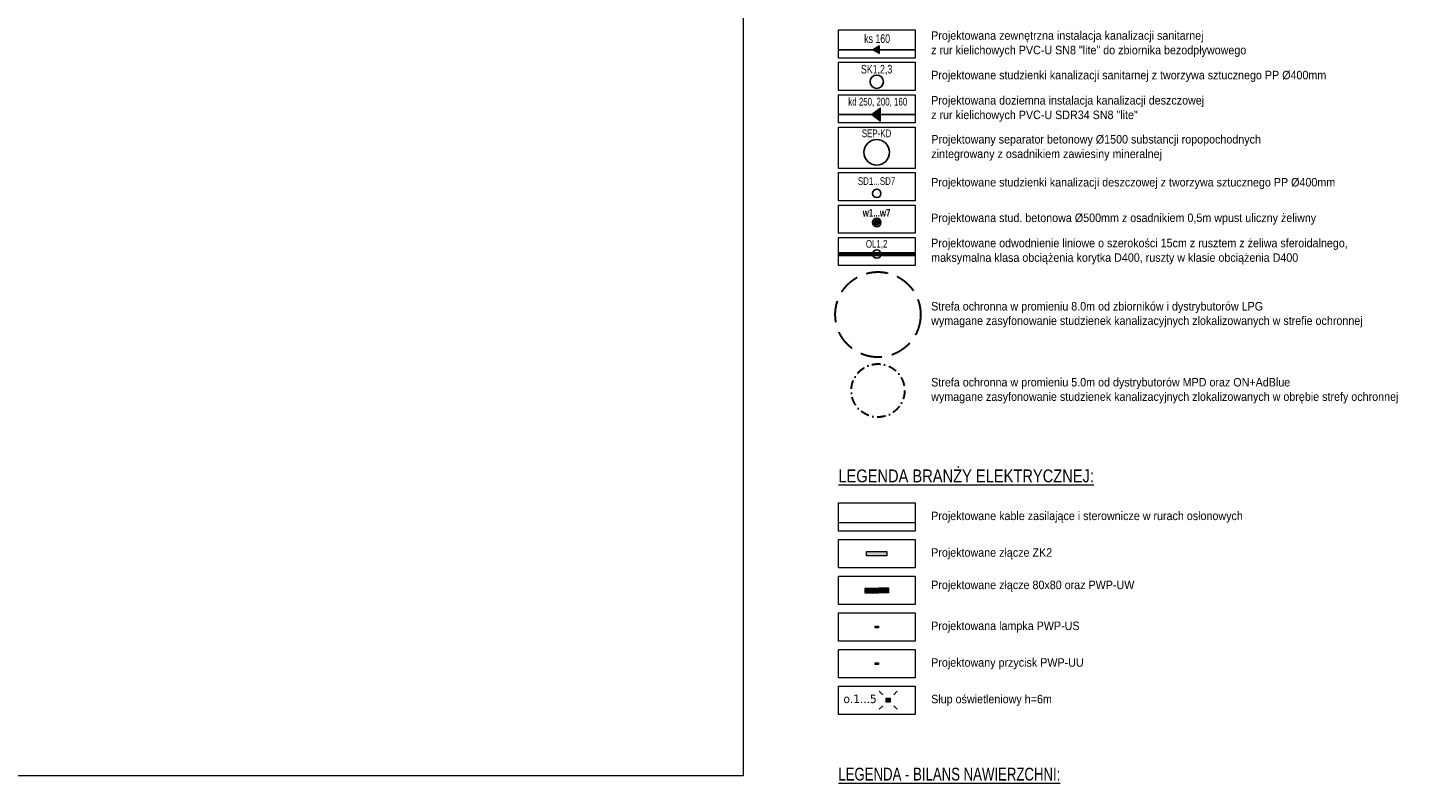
# Model space of a CAD drawing. Header units: millimetres. Extents: x -93597 to 292718, y -849320 to -636506.
# Tile 65 of 68: x 139443 to 220845, y -785466 to -741157. Entities that reach past the tile are written whole.
import ezdxf
from ezdxf.xclip import XClip

# ---------------------------------------------------------------- set-up
doc = ezdxf.new("R2010")
doc.units = ezdxf.units.MM
doc.header["$MEASUREMENT"] = 0
doc.header["$XCLIPFRAME"] = 0
doc.linetypes.add('DASHDOT', pattern=[1000, 500, -250, 0, -250])
doc.linetypes.add('Przerywana kopia-001', pattern=[1850, 1250, -600])
for name, color, linetype, lineweight in [('_e Opis_Nr_pióra__1', 7, 'Continuous', 13), ('_e Słupy ośw_Nr_pióra__1', 7, 'Continuous', 13), ('_e_elektryka_Nr_pióra__1', 7, 'Continuous', 13), ('Mapa Poniatowa - do zatwierdzenia (3)_39_0_Nr_pióra__1', 7, 'Continuous', 13), ('PZT_i_KD_Nr_pióra__1', 7, 'Continuous', 13), ('PZT_i_KD_Nr_pióra__19', 255, 'Continuous', 0), ('PZT_i_KD_Nr_pióra__21', 7, 'Continuous', 25), ('PZT_i_KD_Nr_pióra__7', 7, 'Continuous', 13)]:
    doc.layers.add(name, color=color, linetype=linetype, lineweight=lineweight)
for name, color, linetype, lineweight, true_color in [('_e Opisy_Nr_pióra__219', 7, 'Continuous', 13, 0xd90005), ('_e Słupy ośw wymiary_Nr_pióra__218', 7, 'Continuous', 15, 0xd90005), ('_e Słupy ośw_Nr_pióra__218', 7, 'Continuous', 15, 0xd90005), ('_e_elektryka_Nr_pióra__218', 7, 'Continuous', 15, 0xd90005), ('_e_elektryka_Nr_pióra__219', 7, 'Continuous', 13, 0xd90005), ('PZT_i_KD_Nr_pióra__215', 7, 'Continuous', 30, 0xd90005), ('PZT_i_KD_Nr_pióra__247', 7, 'Continuous', 13, 0x5e8239), ('PZT_i_KD_Nr_pióra__250', 7, 'Continuous', 25, 0x5e8239), ('PZT_i_KD_Nr_pióra__252', 7, 'Continuous', 25, 0x623100), ('PZT_i_KD_Nr_pióra__253', 7, 'Continuous', 13, 0x623100), ('PZT_i_KD_Nr_pióra__254', 7, 'Continuous', 30, 0xf97c00)]:
    doc.layers.add(name, color=color, linetype=linetype, lineweight=lineweight, true_color=true_color)
doc.layers.add('PZT MDCP', color=7, linetype='Continuous')
doc.styles.add('GENERATED_STYLE_11', font='verdana.ttf')
doc.styles.add('GENERATED_STYLE_2', font='ARIALN.TTF')
doc.styles.add('GENERATED_STYLE_3', font='arial.ttf')
doc.styles.add('GENERATED_STYLE_5', font='txt')
picture_1 = doc.add_image_def('image1.tif', size_in_pixel=(3509, 6496))

# ---------------------------------------------------------------- blocks, each defined once
blk = doc.blocks.new('Rysunek_1_39', base_point=(43899, -710766))
at = {"layer": 'Mapa Poniatowa - do zatwierdzenia (3)_39_0_Nr_pióra__1'}
image = blk.add_image(picture_1, insert=(-93597, -636506), size_in_units=(148519, 274990), rotation=-90, dxfattribs=at)
image.set_boundary_path([(-0.5, -0.5), (3508.5, 6495.5)])

msp = doc.modelspace()

# ---------------------------------------------------------------- hatches: boundary and pattern name
at = {"layer": '_e Słupy ośw_Nr_pióra__1', "linetype": 'Continuous'}
msp.add_hatch(color=256, dxfattribs=at).paths.add_polyline_path([(189931.9, -780681.3, 1), (189853.3, -780520.2, 1)])
at = {"layer": '_e_elektryka_Nr_pióra__1', "linetype": 'Continuous'}
h = msp.add_hatch(dxfattribs=at)
h.set_pattern_fill('Dachówka_kopia', color=256, style=0, pattern_type=2)
h.set_pattern_definition([(90, (147962.635, -67363.41), (-50, 0), [])])
h.paths.add_polyline_path([(189118.3, -776355.7), (189311.3, -776355.7), (189311.3, -776245.7), (189118.3, -776245.7)])
msp.add_hatch(color=256, dxfattribs=at).paths.add_polyline_path([(189118.3, -778505.7), (189311.3, -778505.7), (189311.3, -778395.7), (189118.3, -778395.7)])
at = {"layer": '_e_elektryka_Nr_pióra__219', "linetype": 'Continuous'}
for points in [[(188617.1, -772125.8), (189812.5, -772125.8), (189812.5, -771875.6), (188617.1, -771875.6)], [(189314.8, -774050.7), (188514.8, -774050.7), (188514.8, -774300.7), (189314.8, -774300.7)], [(189314.8, -774300.7), (189314.8, -774000.7), (189914.8, -774000.7), (189914.8, -774300.7)]]:
    msp.add_hatch(color=256, dxfattribs=at).paths.add_polyline_path(points)
at = {"layer": 'PZT_i_KD_Nr_pióra__19', "linetype": 'Continuous'}
msp.add_hatch(color=256, dxfattribs=at).paths.add_polyline_path([(189064.8, -752576.7, 1), (189364.8, -752576.7, 1)])
at = {"layer": 'PZT_i_KD_Nr_pióra__247', "linetype": 'Continuous'}
msp.add_hatch(color=256, dxfattribs=at).paths.add_polyline_path([(188928.9, -746250.6), (189428.7, -746625.9), (189429.1, -745875.9)])
at = {"layer": 'PZT_i_KD_Nr_pióra__253', "linetype": 'Continuous'}
msp.add_hatch(color=256, dxfattribs=at).paths.add_polyline_path([(188983.9, -742449.5), (189369.8, -742672.3), (189369.8, -742226.7)])

# ---------------------------------------------------------------- linework, layer by layer
at = {"layer": '_e Słupy ośw wymiary_Nr_pióra__218', "linetype": 'Continuous', "flags": 128}
for points in [[(190012.1, -780481.2), (190012.1, -780720.3), (189773.1, -780720.3), (189773.1, -780481.2)], [(189982.3, -780511.1), (189982.3, -780690.4), (189802.9, -780690.4), (189802.9, -780511.1)]]:
    msp.add_lwpolyline(points, close=True, dxfattribs=at)
for points in [[(189952.4, -780600.7), (189832.8, -780600.7)], [(189892.6, -780541), (189892.6, -780660.5)]]:
    msp.add_lwpolyline(points, dxfattribs=at)
at = {"layer": '_e Słupy ośw wymiary_Nr_pióra__218', "linetype": 'Continuous'}
msp.add_circle((189892.6, -780600.7), 59.8, dxfattribs=at)
at = {"layer": '_e Słupy ośw_Nr_pióra__218', "linetype": 'Continuous', "flags": 128}
for points in [[(189364.2, -780072.4), (189575.5, -780283.6)], [(190421, -780072.4), (190209.7, -780283.6)], [(189575.5, -780917.8), (189364.2, -781129.1)], [(190209.7, -780917.8), (190421, -781129.1)]]:
    msp.add_lwpolyline(points, dxfattribs=at)
at = {"layer": '_e Słupy ośw_Nr_pióra__218', "linetype": 'Continuous'}
msp.add_circle((189892.6, -780600.7), 89.7, dxfattribs=at)
at = {"layer": '_e_elektryka_Nr_pióra__1', "linetype": 'Continuous', "flags": 128}
for points in [[(189314.8, -774050.7), (188514.8, -774050.7), (188514.8, -774300.7), (189314.8, -774300.7)], [(189314.8, -774300.7), (189314.8, -774000.7), (189914.8, -774000.7), (189914.8, -774300.7)]]:
    msp.add_lwpolyline(points, close=True, dxfattribs=at)
at = {"layer": '_e_elektryka_Nr_pióra__218', "linetype": 'Continuous', "flags": 128}
msp.add_lwpolyline([(186964.8, -770167.1), (191464.8, -770167.1)], dxfattribs=at)
for points in [[(189812.5, -772125.8), (188617.1, -772125.8), (188617.1, -771875.6), (189812.5, -771875.6)], [(189118.3, -776245.7), (189311.3, -776245.7), (189311.3, -776355.7), (189118.3, -776355.7)], [(189118.3, -778395.7), (189311.3, -778395.7), (189311.3, -778505.7), (189118.3, -778505.7)]]:
    msp.add_lwpolyline(points, close=True, dxfattribs=at)
at = {"layer": 'PZT_i_KD_Nr_pióra__1', "linetype": 'Continuous', "flags": 128}
for points in [[(191464.8, -742932.1), (186964.8, -742932.1), (186964.8, -741282.1), (191464.8, -741282.1)], [(191464.8, -744832.1), (186964.8, -744832.1), (186964.8, -743182.1), (191464.8, -743182.1)], [(191464.8, -746732.1), (186964.8, -746732.1), (186964.8, -745082.1), (191464.8, -745082.1)], [(191464.8, -749402.7), (186964.8, -749402.7), (186964.8, -746982.1), (191464.8, -746982.1)], [(191464.8, -751302.7), (186964.8, -751302.7), (186964.8, -749652.7), (191464.8, -749652.7)], [(191464.8, -753202.7), (186964.8, -753202.7), (186964.8, -751552.7), (191464.8, -751552.7)], [(191464.8, -755102.7), (186964.8, -755102.7), (186964.8, -753452.7), (191464.8, -753452.7)], [(191464.8, -770675.7), (186964.8, -770675.7), (186964.8, -769025.7), (191464.8, -769025.7)], [(191464.8, -772825.7), (186964.8, -772825.7), (186964.8, -771175.7), (191464.8, -771175.7)], [(191464.8, -774975.7), (186964.8, -774975.7), (186964.8, -773325.7), (191464.8, -773325.7)], [(191464.8, -777125.7), (186964.8, -777125.7), (186964.8, -775475.7), (191464.8, -775475.7)], [(191464.8, -779275.7), (186964.8, -779275.7), (186964.8, -777625.7), (191464.8, -777625.7)], [(191464.8, -781425.7), (186964.8, -781425.7), (186964.8, -779775.7), (191464.8, -779775.7)]]:
    msp.add_lwpolyline(points, close=True, dxfattribs=at)
at = {"layer": 'PZT_i_KD_Nr_pióra__21', "linetype": 'Continuous', "flags": 128}
msp.add_lwpolyline([(189064.8, -752576.7, 1), (189364.8, -752576.7, 1)], format="xyb", close=True, dxfattribs=at)
at = {"layer": 'PZT_i_KD_Nr_pióra__215', "linetype": 'Przerywana kopia-001'}
msp.add_circle((189286.6, -757978.1), 2500, dxfattribs=at)
at = {"layer": 'PZT_i_KD_Nr_pióra__247', "linetype": 'Continuous', "flags": 128}
msp.add_lwpolyline([(188928.9, -746250.6), (189428.7, -746625.9), (189429.1, -745875.9)], close=True, dxfattribs=at)
at = {"layer": 'PZT_i_KD_Nr_pióra__250', "linetype": 'Continuous', "flags": 128}
msp.add_lwpolyline([(186964.8, -746250.6), (191464.8, -746250.6)], dxfattribs=at)
at = {"layer": 'PZT_i_KD_Nr_pióra__250', "linetype": 'Continuous'}
for centre, radius in [((189214.8, -748463.1), 750), ((189214.8, -750871.1), 250), ((189214.8, -752576.7), 250), ((189214.8, -754429.6), 250)]:
    msp.add_circle(centre, radius, dxfattribs=at)
at = {"layer": 'PZT_i_KD_Nr_pióra__252', "linetype": 'Continuous', "flags": 128}
msp.add_lwpolyline([(186964.8, -742449.5), (191464.8, -742449.5)], dxfattribs=at)
at = {"layer": 'PZT_i_KD_Nr_pióra__252', "linetype": 'Continuous'}
msp.add_circle((189214.8, -744321.1), 390.6, dxfattribs=at)
at = {"layer": 'PZT_i_KD_Nr_pióra__253', "linetype": 'Continuous', "flags": 128}
msp.add_lwpolyline([(188983.9, -742449.5), (189369.8, -742672.3), (189369.8, -742226.7)], close=True, dxfattribs=at)
at = {"layer": 'PZT_i_KD_Nr_pióra__254', "linetype": 'DASHDOT'}
msp.add_circle((189286.6, -762433.5), 1560, dxfattribs=at)
at = {"layer": 'PZT_i_KD_Nr_pióra__7', "linetype": 'Continuous'}
for p, q in [((187006.6, -754355.8), (187006.6, -754505.8)), ((187066.6, -754355.8), (187066.6, -754505.8)), ((187126.6, -754355.8), (187126.6, -754505.8)), ((187186.6, -754355.7), (187186.6, -754505.7)), ((187246.6, -754355.7), (187246.6, -754505.7)), ((187306.6, -754355.7), (187306.6, -754505.7)), ((187366.6, -754355.9), (187366.6, -754505.6)), ((187426.6, -754355.6), (187426.6, -754505.6)), ((187486.6, -754355.9), (187486.6, -754505.6)), ((187546.6, -754355.9), (187546.6, -754505.5)), ((187606.6, -754355.9), (187606.6, -754505.5)), ((187666.6, -754359.4), (187666.6, -754505.5)), ((187726.6, -754355.9), (187726.6, -754505.4)), ((187786.6, -754355.9), (187786.6, -754505.4)), ((187846.6, -754358.3), (187846.6, -754505.4)), ((187906.6, -754355.9), (187906.6, -754505.3)), ((187966.6, -754355.9), (187966.6, -754505.3)), ((188026.6, -754355.9), (188026.6, -754505.3)), ((188086.6, -754355.9), (188086.6, -754505.2)), ((188146.6, -754355.9), (188146.6, -754505.2)), ((188206.6, -754355.9), (188206.6, -754505.2)), ((188266.6, -754355.9), (188266.6, -754505.1)), ((188326.6, -754355.9), (188326.6, -754505.1)), ((188386.6, -754355.9), (188386.6, -754505.1)), ((188446.6, -754355.9), (188446.6, -754505)), ((188506.6, -754355.9), (188506.6, -754505)), ((188566.6, -754355.9), (188566.6, -754505)), ((188626.6, -754355.9), (188626.6, -754504.9)), ((188686.6, -754355.9), (188686.6, -754504.9)), ((188746.6, -754355.9), (188746.6, -754504.9)), ((188806.6, -754355.9), (188806.6, -754504.8)), ((188866.6, -754355.9), (188866.6, -754504.8)), ((188926.6, -754359.1), (188926.6, -754504.8)), ((188986.6, -754355.9), (188986.6, -754504.7)), ((189046.6, -754355.9), (189046.6, -754504.7)), ((189106.6, -754355.9), (189106.6, -754504.7)), ((189166.6, -754355.9), (189166.6, -754504.7)), ((189226.6, -754355.9), (189226.6, -754504.6)), ((189286.6, -754355.9), (189286.6, -754504.6)), ((189346.6, -754355.9), (189346.6, -754504.6)), ((189406.6, -754355.9), (189406.6, -754504.5)), ((189466.6, -754354.5), (189466.6, -754504.5)), ((189466.6, -754355.9), (189466.6, -754504.5)), ((189526.6, -754355.9), (189526.6, -754504.5)), ((189586.6, -754359.3), (189586.6, -754504.4)), ((189646.6, -754359.3), (189646.6, -754504.4)), ((189706.6, -754355.9), (189706.6, -754504.4)), ((189766.6, -754355.9), (189766.6, -754504.3)), ((189826.6, -754355.9), (189826.6, -754504.3)), ((189886.6, -754355.9), (189886.6, -754504.3)), ((189946.6, -754355.9), (189946.6, -754504.2)), ((190006.6, -754355.9), (190006.6, -754504.2)), ((190066.6, -754355.9), (190066.6, -754504.2)), ((190126.6, -754355.9), (190126.6, -754504.1)), ((190186.6, -754355.9), (190186.6, -754504.1)), ((190246.6, -754355.9), (190246.6, -754504.1)), ((190306.6, -754355.9), (190306.6, -754504)), ((190366.6, -754355.9), (190366.6, -754504)), ((190426.6, -754355.9), (190426.6, -754504)), ((190486.6, -754355.9), (190486.6, -754503.9)), ((190546.6, -754355.9), (190546.6, -754503.9)), ((190606.6, -754355.9), (190606.6, -754503.9)), ((190666.6, -754358.3), (190666.6, -754503.8)), ((190726.6, -754355.9), (190726.6, -754503.8)), ((190786.6, -754355.9), (190786.6, -754503.8)), ((190846.6, -754357.5), (190846.6, -754503.7)), ((190906.6, -754355.9), (190906.6, -754503.7)), ((190966.6, -754355.9), (190966.6, -754503.7)), ((191026.6, -754355.9), (191026.6, -754503.6)), ((191086.6, -754355.9), (191086.6, -754503.6)), ((191146.6, -754355.9), (191146.6, -754503.6)), ((191206.6, -754355.9), (191206.6, -754503.5)), ((191266.6, -754355.9), (191266.6, -754503.5)), ((191326.6, -754360.4), (191326.6, -754503.5)), ((191386.6, -754355.9), (191386.6, -754503.4)), ((191446.6, -754355.9), (191446.6, -754503.4))]:
    msp.add_line(p, q, dxfattribs=at)
at = {"layer": 'PZT_i_KD_Nr_pióra__7', "linetype": 'Continuous', "flags": 128}
msp.add_lwpolyline([(186965.4, -754505.9), (191446.6, -754505.9), (191446.6, -754355.9), (186965.4, -754355.9)], close=True, dxfattribs=at)

# ---------------------------------------------------------------- block references
at = {"layer": 'PZT MDCP', "linetype": 'Continuous'}
ref = msp.add_blockref('Rysunek_1_39', (43898.5, -710766), dxfattribs=at)
XClip(ref).set_block_clipping_path([(-93596.6232862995, -785025.7477940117), (181393.6544914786, -636506.3033495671)])

# ---------------------------------------------------------------- texts
at = {"layer": '_e Opis_Nr_pióra__1', "linetype": 'Continuous', "attachment_point": 1}
for s, insert, char_height, style in [('\\A1;{\\fArial Narrow|b0|i0|c238|p34;\\L\\LLEGENDA BRANŻY ELEKTRYCZNEJ:}', (186964.8, -767065), 750, 'GENERATED_STYLE_2'), ('\\A1;{\\W0.900000x;\\fArial|b0|i0|c238|p38;Projektowane kable zasilające i sterownicze w rurach osłonowych}', (192408, -769532.9), 500, 'GENERATED_STYLE_3'), ('\\A1;{\\W0.900000x;\\fArial|b0|i0|c238|p38;Projektowane złącze ZK2}', (192408, -771682.9), 500, 'GENERATED_STYLE_3'), ('\\A1;{\\W0.900000x;\\fArial|b0|i0|c238|p38;Projektowane złącze 80x80 oraz PWP-UW}', (192408, -773582.9), 500, 'GENERATED_STYLE_3'), ('\\A1;{\\W0.900000x;\\fArial|b0|i0|c238|p38;Projektowana lampka PWP-US}', (192408, -775982.9), 500, 'GENERATED_STYLE_3'), ('\\A1;{\\W0.900000x;\\fArial|b0|i0|c238|p38;Projektowany przycisk PWP-UU}', (192408, -778132.9), 500, 'GENERATED_STYLE_3'), ('\\A1;{\\W0.900000x;\\fArial|b0|i0|c238|p38;Słup oświetleniowy h=6m}', (192408, -780277.4), 500, 'GENERATED_STYLE_3')]:
    msp.add_mtext(s, dxfattribs=dict(at, insert=insert, char_height=char_height, style=style))
at = {"layer": '_e Opisy_Nr_pióra__219', "linetype": 'Continuous', "insert": (187265.1, -780263.1), "char_height": 500, "attachment_point": 1, "style": 'GENERATED_STYLE_11'}
msp.add_mtext('\\A1;{\\W0.900000x;\\fVerdana|b0|i0|c238|p38;o.1...5}', dxfattribs=at)
at = {"layer": 'PZT_i_KD_Nr_pióra__247', "linetype": 'Continuous', "char_height": 450, "attachment_point": 7}
for s, insert, style in [('\\A1;{\\W0.900000x;\\fArial Narrow|b0|i0|c238|p34;kd 250, 200, 160}', (187548.4, -745802.1), 'GENERATED_STYLE_2'), ('\\A1;{\\W0.900000x;\\fArial Narrow|b0|i0|c238|p34;SEP-KD}', (188341.9, -747580.6), 'GENERATED_STYLE_2'), ('\\A1;{\\W0.900000x;\\fArial Narrow|b0|i0|c238|p34;SD1...SD7}', (188109.4, -750380), 'GENERATED_STYLE_2'), ('\\A1;{\\W0.900000x;\\fArial Narrow|b1|i0|c238|p34;w1...w7}', (188395.3, -752237.6), 'GENERATED_STYLE_5')]:
    msp.add_mtext(s, dxfattribs=dict(at, insert=insert, style=style))
at = {"layer": 'PZT_i_KD_Nr_pióra__250', "linetype": 'Continuous', "insert": (188578.2, -754138.2), "char_height": 450, "attachment_point": 7, "style": 'GENERATED_STYLE_2'}
msp.add_mtext('\\A1;{\\W0.900000x;\\fArial Narrow|b0|i0|c238|p34;OL1,2}', dxfattribs=at)
at = {"layer": 'PZT_i_KD_Nr_pióra__253', "linetype": 'Continuous', "char_height": 500, "attachment_point": 7, "style": 'GENERATED_STYLE_2'}
for s, insert in [('\\A1;{\\W0.900000x;\\fArial Narrow|b0|i0|c238|p34;ks 160}', (188479.1, -742053.1)), ('\\A1;{\\W0.900000x;\\fArial Narrow|b0|i0|c238|p34;SK1,2,3}', (188291.5, -743930.3))]:
    msp.add_mtext(s, dxfattribs=dict(at, insert=insert))
at = {"layer": 'PZT_i_KD_Nr_pióra__7', "linetype": 'Continuous', "char_height": 500, "attachment_point": 7, "style": 'GENERATED_STYLE_3'}
for s, insert, line_spacing_factor in [('\\A1;{\\W0.900000x;\\fArial|b0|i0|c238|p38;Projektowana zewnętrzna instalacja kanalizacji sanitarnej \\P\\fArial|b0|i0|c238|p38;z rur kielichowych PVC-U SN8 "lite" do zbiornika bezodpływowego}', (192408, -742865.4), 1.023631), ('\\A1;{\\W0.900000x;\\fArial|b0|i0|c238|p38;Projektowana doziemna instalacja kanalizacji deszczowej \\P\\fArial|b0|i0|c238|p38;z rur kielichowych PVC-U SDR34 SN8 "lite"}', (192408, -746665.4), 1.023631), ('\\A1;{\\W0.900000x;\\fArial|b0|i0|c238|p38;Projektowany separator betonowy Ø1500 substancji ropopochodnych \\P\\fArial|b0|i0|c238|p38;zintegrowany z osadnikiem zawiesiny mineralnej}', (192417.4, -748950.7), 1.022874), ('\\A1;{\\W0.900000x;\\fArial|b0|i0|c238|p38;Projektowane odwodnienie liniowe o szerokości 15cm z rusztem z żeliwa sferoidalnego, \\P\\fArial|b0|i0|c238|p38;maksymalna klasa obciążenia korytka D400, ruszty w klasie obciążenia D400}', (192408, -755036), 1.021212), ('\\A1;{\\W0.900000x;\\fArial|b0|i0|c238|p38;Strefa ochronna w promieniu 8.0m od zbiorników i dystrybutorów LPG\\P\\fArial|b0|i0|c238|p38;wymagane zasyfonowanie studzienek kanalizacyjnych zlokalizowanych w strefie ochronnej}', (192408, -758736.4), 1.013429), ('\\A1;{\\W0.900000x;\\fArial|b0|i0|c238|p38;Strefa ochronna w promieniu 5.0m od dystrybutorów MPD oraz ON+AdBlue\\P\\fArial|b0|i0|c238|p38;wymagane zasyfonowanie studzienek kanalizacyjnych zlokalizowanych w obrębie strefy ochronnej}', (192408, -763191.8), 1.013429)]:
    msp.add_mtext(s, dxfattribs=dict(at, insert=insert, line_spacing_factor=line_spacing_factor))
at = {"layer": 'PZT_i_KD_Nr_pióra__7', "linetype": 'Continuous', "attachment_point": 7}
for s, insert, char_height, style in [('\\A1;{\\W0.900000x;\\fArial|b0|i0|c238|p38;Projektowane studzienki kanalizacji sanitarnej z tworzywa sztucznego PP Ø400mm}', (192408, -744333.3), 500, 'GENERATED_STYLE_3'), ('\\A1;{\\W0.900000x;\\fArial|b0|i0|c238|p38;Projektowane studzienki kanalizacji deszczowej z tworzywa sztucznego PP Ø400mm}', (192408, -750617.3), 500, 'GENERATED_STYLE_3'), ('\\A1;{\\W0.900000x;\\fArial|b0|i0|c238|p38;Projektowana stud. betonowa Ø500mm z osadnikiem 0,5m wpust uliczny żeliwny}', (192408, -752703.9), 500, 'GENERATED_STYLE_3'), ('\\A1;{\\W0.900000x;\\fArial Narrow|b0|i0|c238|p34;\\L\\LLEGENDA - BILANS NAWIERZCHNI:}', (186964.8, -785316), 750, 'GENERATED_STYLE_2')]:
    msp.add_mtext(s, dxfattribs=dict(at, insert=insert, char_height=char_height, style=style))

doc.saveas('drawing.dxf')
